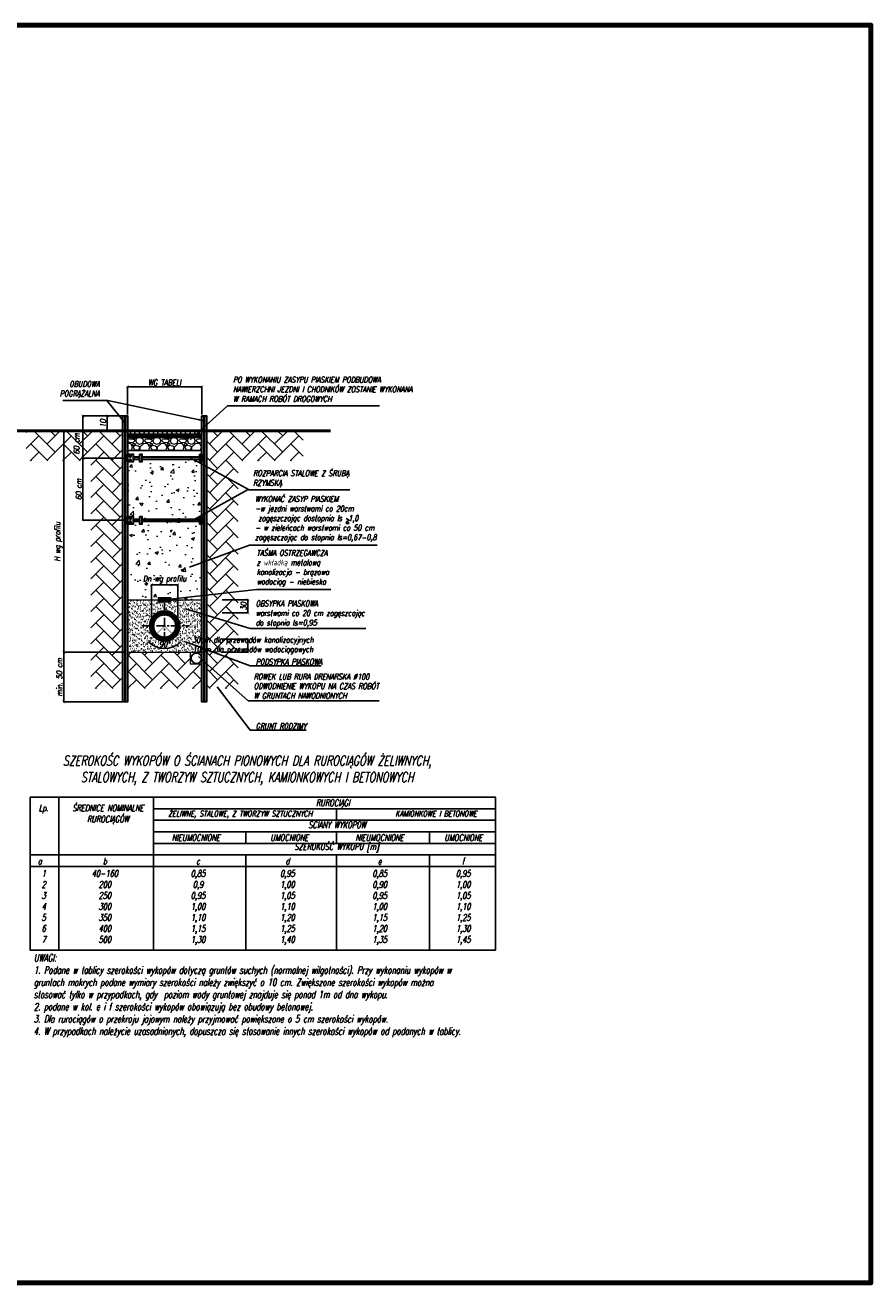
# Model space of a CAD drawing. Header units: millimetres. Extents: x -2676 to 53, y 1826 to 3724.
# Tile 12 of 20: x -536 to 53, y 1826 to 2701. Entities that reach past the tile are written whole.
import ezdxf
from ezdxf.lldxf.tags import DXFTag

# ---------------------------------------------------------------- set-up
doc = ezdxf.new("R2010")
doc.units = ezdxf.units.MM
doc.header["$MEASUREMENT"] = 0
doc.linetypes.add('CENTER', pattern=[50.8, 31.75, -6.35, 6.35, -6.35])
for name, color, linetype, lineweight in [('013', 41, 'Continuous', 15), ('04', 22, 'Continuous', 30), ('_TB-wymiar', 7, 'Continuous', 13), ('_TB_PODSYPKA', 120, 'Continuous', 18), ('_TB_Szalunek', 19, 'Continuous', 30), ('_TN_KAN_SANIT_przyłącza', 37, 'Continuous', 70), ('KRESKOW', 7, 'Continuous', 13)]:
    doc.layers.add(name, color=color, linetype=linetype, lineweight=lineweight)
for name, color, linetype in [('_AB - RZUT_OSIE', 1, 'CENTER'), ('IS_Teren_proj', 222, 'SOLID'), ('TB_RAMKA', 7, 'Continuous')]:
    doc.layers.add(name, color=color, linetype=linetype)
doc.styles.add('ROMAND', font='romand.shx', dxfattribs={"width": 0.75, "oblique": 10})
doc.styles.add('ROMANS', font='romans.shx', dxfattribs={"width": 0.7})
doc.styles.get("Standard").update_dxf_attribs({"font": 'arial.ttf', "width": 0.8})
tags = doc.linetypes.add('SOLID', pattern=[10, 10, 0]).pattern_tags.tags
tags[6:7] = [DXFTag(74, 4), DXFTag(75, 0), DXFTag(340, '0'), DXFTag(46, 0.0), DXFTag(50, 0.0), DXFTag(44, 0.0), DXFTag(45, 0.0)]
tags[4:5] = [DXFTag(74, 4), DXFTag(75, 0), DXFTag(340, '0'), DXFTag(46, 0.0), DXFTag(50, 0.0), DXFTag(44, 0.0), DXFTag(45, 0.0)]
doc.dimstyles.new('Długości', dxfattribs={"dimtxt": 1.5, "dimasz": 0.6, "dimexe": 0.3, "dimexo": 1, "dimgap": 0.05, "dimtad": 1, "dimrnd": 0.05, "dimzin": 1, "dimtxsty": 'ROMAND', "dimblk": 'OBLIQUE', "dimcen": 2.5, "dimadec": 0, "dimazin": 0, "dimtfac": 1, "dimtmove": 0, "dimatfit": 3, "dimfxl": 1, "dimarcsym": 0})
doc.dimstyles.new('WYSOKOSC', dxfattribs={"dimtxt": 3, "dimasz": 2.5, "dimexe": 1.25, "dimexo": 0.625, "dimtad": 1, "dimlfac": 0.1, "dimrnd": 0.001, "dimzin": 1, "dimtxsty": 'Standard', "dimcen": 2.5, "dimadec": 0, "dimazin": 0, "dimtfac": 1, "dimtmove": 0, "dimatfit": 3, "dimfxl": 1, "dimarcsym": 0})

# ---------------------------------------------------------------- blocks, each defined once
blk = doc.blocks.new('_ArchTick')
at = {"color": 0, "linetype": 'ByBlock', "const_width": 0.15}
blk.add_lwpolyline([(-0.5, -0.5), (0.5, 0.5)], dxfattribs=at)
blk = doc.blocks.new('*D5')
at = {"layer": '_TB-wymiar', "color": 0, "lineweight": -2, "transparency": 16777216}
for p, q in [((-468.68, 2429.34), (-478.76, 2429.34)), ((-478.46, 2429.34), (-478.46, 2419.03)), ((-468.68, 2419.03), (-478.76, 2419.03))]:
    blk.add_line(p, q, dxfattribs=at)
at = {"layer": 'Defpoints', "color": 0, "transparency": 16777216}
for p in [(-467.68, 2429.34), (-478.46, 2419.03), (-467.68, 2419.03)]:
    blk.add_point(p, dxfattribs=at)
at = {"layer": '_TB-wymiar', "color": 0, "lineweight": -2, "transparency": 16777216, "xscale": 2, "yscale": 2, "zscale": 2}
for p, rotation in [((-478.46, 2429.34), 90), ((-478.46, 2419.03), 270)]:
    blk.add_blockref('_ArchTick', p, dxfattribs=dict(at, rotation=rotation))
at = {"layer": '_TB-wymiar', "color": 0, "transparency": 16777216, "insert": (-481.46, 2424.18), "char_height": 4, "attachment_point": 5, "rotation": 90, "style": 'ROMAND'}
blk.add_mtext('10', dxfattribs=at)
blk = doc.blocks.new('*D6')
at = {"layer": '_TB_Szalunek', "color": 0, "lineweight": -2, "transparency": 16777216}
for p, q in [((-467.08, 2429.34), (-495.68, 2429.34)), ((-495.38, 2429.34), (-495.38, 2399.97)), ((-465.48, 2399.97), (-495.68, 2399.97))]:
    blk.add_line(p, q, dxfattribs=at)
at = {"layer": 'Defpoints', "color": 0, "transparency": 16777216}
for p in [(-466.08, 2429.34), (-495.38, 2399.97), (-464.48, 2399.97)]:
    blk.add_point(p, dxfattribs=at)
at = {"layer": '_TB_Szalunek', "color": 0, "lineweight": -2, "transparency": 16777216, "xscale": 2, "yscale": 2, "zscale": 2}
for p, rotation in [((-495.38, 2429.34), 90), ((-495.38, 2399.97), 270)]:
    blk.add_blockref('_ArchTick', p, dxfattribs=dict(at, rotation=rotation))
at = {"layer": '_TB_Szalunek', "color": 0, "lineweight": 15, "transparency": 16777216, "insert": (-499.84, 2410.02), "char_height": 4, "attachment_point": 5, "rotation": 90, "style": 'ROMAND'}
blk.add_mtext('60 cm', dxfattribs=at)
blk = doc.blocks.new('*D7')
at = {"layer": '_TB_Szalunek', "color": 0, "lineweight": -2, "transparency": 16777216}
for p, q in [((-465.48, 2399.97), (-495.68, 2399.97)), ((-495.38, 2399.97), (-495.38, 2356.71)), ((-465.48, 2356.71), (-495.68, 2356.71))]:
    blk.add_line(p, q, dxfattribs=at)
at = {"layer": 'Defpoints', "color": 0, "transparency": 16777216}
for p in [(-464.48, 2399.97), (-495.38, 2356.71), (-464.48, 2356.71)]:
    blk.add_point(p, dxfattribs=at)
at = {"layer": '_TB_Szalunek', "color": 0, "lineweight": -2, "transparency": 16777216, "xscale": 2, "yscale": 2, "zscale": 2}
for p, rotation in [((-495.38, 2399.97), 90), ((-495.38, 2356.71), 270)]:
    blk.add_blockref('_ArchTick', p, dxfattribs=dict(at, rotation=rotation))
at = {"layer": '_TB_Szalunek', "color": 0, "lineweight": 15, "transparency": 16777216, "insert": (-498.38, 2378.34), "char_height": 4, "attachment_point": 5, "rotation": 90, "style": 'ROMAND'}
blk.add_mtext('60 cm', dxfattribs=at)
blk = doc.blocks.new('*D8')
at = {"layer": '_TB_Szalunek', "color": 0, "lineweight": -2, "transparency": 16777216}
for p, q in [((-465.48, 2264.85), (-509.13, 2264.85)), ((-508.83, 2264.85), (-508.83, 2230.33)), ((-465.48, 2230.33), (-509.13, 2230.33))]:
    blk.add_line(p, q, dxfattribs=at)
at = {"layer": 'Defpoints', "color": 0, "transparency": 16777216}
for p in [(-464.48, 2264.85), (-508.83, 2230.33), (-464.48, 2230.33)]:
    blk.add_point(p, dxfattribs=at)
at = {"layer": '_TB_Szalunek', "color": 0, "lineweight": -2, "transparency": 16777216, "xscale": 2, "yscale": 2, "zscale": 2}
for p, rotation in [((-508.83, 2264.85), 90), ((-508.83, 2230.33), 270)]:
    blk.add_blockref('_ArchTick', p, dxfattribs=dict(at, rotation=rotation))
at = {"layer": '_TB_Szalunek', "color": 0, "lineweight": 15, "transparency": 16777216, "insert": (-511.83, 2247.59), "char_height": 4, "attachment_point": 5, "rotation": 90, "style": 'ROMAND'}
blk.add_mtext('min. 50 cm', dxfattribs=at)
blk = doc.blocks.new('*D9')
at = {"layer": '_TB_Szalunek', "color": 0, "lineweight": -2, "transparency": 16777216}
for p, q in [((-465.48, 2419.03), (-509.13, 2419.03)), ((-508.83, 2264.85), (-508.83, 2419.03)), ((-465.48, 2264.85), (-509.13, 2264.85))]:
    blk.add_line(p, q, dxfattribs=at)
at = {"layer": 'Defpoints', "color": 0, "transparency": 16777216}
for p in [(-508.83, 2419.03), (-464.48, 2419.03), (-464.48, 2264.85)]:
    blk.add_point(p, dxfattribs=at)
at = {"layer": '_TB_Szalunek', "color": 0, "lineweight": -2, "transparency": 16777216, "xscale": 2, "yscale": 2, "zscale": 2}
for p, rotation in [((-508.83, 2419.03), 90), ((-508.83, 2264.85), 270)]:
    blk.add_blockref('_ArchTick', p, dxfattribs=dict(at, rotation=rotation))
at = {"layer": '_TB_Szalunek', "color": 0, "lineweight": 15, "transparency": 16777216, "insert": (-512.5, 2341.94), "char_height": 4, "attachment_point": 5, "rotation": 90, "style": 'ROMAND'}
blk.add_mtext('H wg profilu', dxfattribs=at)
blk = doc.blocks.new('*D10')
at = {"layer": '_TB_Szalunek', "color": 0, "lineweight": -2, "transparency": 16777216}
for p, q in [((-464.48, 2430.34), (-464.48, 2449.92)), ((-464.48, 2449.62), (-412.66, 2449.62)), ((-412.66, 2430.34), (-412.66, 2449.92))]:
    blk.add_line(p, q, dxfattribs=at)
at = {"layer": 'Defpoints', "color": 0, "transparency": 16777216}
for p in [(-412.66, 2449.62), (-464.48, 2429.34), (-412.66, 2429.34)]:
    blk.add_point(p, dxfattribs=at)
at = {"layer": '_TB_Szalunek', "color": 0, "lineweight": -2, "transparency": 16777216, "xscale": 2, "yscale": 2, "zscale": 2, "rotation": 180}
blk.add_blockref('_ArchTick', (-464.48, 2449.62), dxfattribs=at)
at = {"layer": '_TB_Szalunek', "color": 0, "lineweight": -2, "transparency": 16777216, "xscale": 2, "yscale": 2, "zscale": 2}
blk.add_blockref('_ArchTick', (-412.66, 2449.62), dxfattribs=at)
at = {"layer": '_TB_Szalunek', "color": 0, "lineweight": 15, "transparency": 16777216, "insert": (-438.57, 2452.62), "char_height": 4, "attachment_point": 5, "style": 'ROMAND'}
blk.add_mtext('WG TABELI', dxfattribs=at)
blk = doc.blocks.new('*D11')
at = {"layer": '_TB_Szalunek', "color": 0, "lineweight": -2, "transparency": 16777216}
for p, q in [((-447.73, 2284.16), (-447.73, 2312.12)), ((-447.73, 2311.82), (-429.42, 2311.82)), ((-429.42, 2284.16), (-429.42, 2312.12))]:
    blk.add_line(p, q, dxfattribs=at)
at = {"layer": 'Defpoints', "color": 0, "transparency": 16777216}
for p in [(-429.42, 2311.82), (-447.73, 2283.16), (-429.42, 2283.16)]:
    blk.add_point(p, dxfattribs=at)
at = {"layer": '_TB_Szalunek', "color": 0, "lineweight": -2, "transparency": 16777216, "xscale": 2, "yscale": 2, "zscale": 2, "rotation": 180}
blk.add_blockref('_ArchTick', (-447.73, 2311.82), dxfattribs=at)
at = {"layer": '_TB_Szalunek', "color": 0, "lineweight": -2, "transparency": 16777216, "xscale": 2, "yscale": 2, "zscale": 2}
blk.add_blockref('_ArchTick', (-429.42, 2311.82), dxfattribs=at)
at = {"layer": '_TB_Szalunek', "color": 0, "lineweight": 25, "transparency": 16777216, "insert": (-438.57, 2315.48), "char_height": 4, "attachment_point": 5, "style": 'ROMAND'}
blk.add_mtext('Dn wg profilu', dxfattribs=at)
blk = doc.blocks.new('*D12')
at = {"layer": '_TB_Szalunek', "color": 0, "lineweight": -2, "transparency": 16777216}
blk.add_arc((-438.57, 2283.16), 15.75, 225, 315, dxfattribs=at)
at = {"layer": 'Defpoints', "color": 0, "transparency": 16777216}
for p in [(-438.57, 2283.16), (-438.57, 2283.16), (-452.24, 2269.5), (-442.65, 2267.94), (-425.08, 2269.67)]:
    blk.add_point(p, dxfattribs=at)
at = {"layer": '_TB_Szalunek', "color": 0, "lineweight": -2, "transparency": 16777216, "xscale": 2, "yscale": 2, "zscale": 2}
for p, rotation in [((-449.71, 2272.02), 134.9999999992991), ((-427.43, 2272.02), 45.00000000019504)]:
    blk.add_blockref('_ArchTick', p, dxfattribs=dict(at, rotation=rotation))
at = {"layer": '_TB_Szalunek', "color": 0, "lineweight": 25, "transparency": 16777216, "insert": (-438.57, 2270.41), "char_height": 4, "attachment_point": 5, "style": 'ROMAND'}
blk.add_mtext('90%%d', dxfattribs=at)
blk = doc.blocks.new('*D13')
at = {"layer": '_TB_Szalunek', "color": 0, "lineweight": -2, "transparency": 16777216}
for p, q in [((-398.57, 2301.47), (-380.24, 2301.47)), ((-380.54, 2301.47), (-380.54, 2292.32)), ((-398.57, 2292.32), (-380.24, 2292.32))]:
    blk.add_line(p, q, dxfattribs=at)
at = {"layer": 'Defpoints', "color": 0, "transparency": 16777216}
for p in [(-438.57, 2301.47), (-438.57, 2292.32), (-380.54, 2292.32)]:
    blk.add_point(p, dxfattribs=at)
at = {"layer": '_TB_Szalunek', "color": 0, "lineweight": -2, "transparency": 16777216, "xscale": 2, "yscale": 2, "zscale": 2}
for p, rotation in [((-380.54, 2301.47), 90), ((-380.54, 2292.32), 270)]:
    blk.add_blockref('_ArchTick', p, dxfattribs=dict(at, rotation=rotation))
at = {"layer": '_TB_Szalunek', "color": 0, "lineweight": 25, "transparency": 16777216, "insert": (-383.54, 2296.89), "char_height": 4, "attachment_point": 5, "rotation": 90, "style": 'ROMAND'}
blk.add_mtext('30', dxfattribs=at)

msp = doc.modelspace()

# ---------------------------------------------------------------- hatches: boundary and pattern name
at = {"layer": '_TB_PODSYPKA'}
h = msp.add_hatch(dxfattribs=at)
h.set_pattern_fill('AR-SAND', color=2, scale=1.5, style=0)
h.paths.add_polyline_path([(-412.6632, 2301.4704), (-464.4794, 2301.4704), (-464.4794, 2264.8506), (-412.6632, 2264.8506)])
h.paths.add_polyline_path([(-429.4163, 2283.1605, -1), (-447.7263, 2283.1605, -1)], flags=16)
h.paths.add_polyline_path([(-442.945, 2273.4066), (-434.1976, 2273.4066), (-434.1976, 2267.4066), (-442.945, 2267.4066)], flags=24)
at = {"layer": 'KRESKOW', "lineweight": 13}
h = msp.add_hatch(dxfattribs=at)
h.set_pattern_fill('AR-HBONE', color=256, scale=2, style=0)
h.paths.add_polyline_path([(-342.1677, 2419.0321), (-409.4601, 2419.0321), (-409.4601, 2239.6321), (-387.2747, 2239.6321), (-387.2747, 2398.0133), (-342.1677, 2398.0133)])
h.paths.add_polyline_path([(-467.6825, 2419.0321), (-534.9749, 2419.0321), (-534.9749, 2398.0133), (-489.8679, 2398.0133), (-489.8679, 2239.6321), (-467.6825, 2239.6321)])
h.paths.add_polyline_path([(-501.3771, 2401.3762), (-501.3771, 2420.3176), (-495.3771, 2420.3176), (-495.3771, 2401.3762)], flags=9)
h.paths.add_polyline_path([(-420.8239, 2256.7203), (-420.8239, 2264.8506), (-464.4794, 2264.8506), (-464.4794, 2239.6321), (-412.6632, 2239.6321), (-412.6632, 2256.7203)])
at = {"layer": 'KRESKOW'}
h = msp.add_hatch(dxfattribs=at)
h.set_pattern_fill('GRAVEL', color=2, scale=12, style=0)
h.set_pattern_definition([(228.0128, (8.64, 12), (-95.9999788, -108.0000161), [1.61443, -159.829056]), (184.9697, (7.56, 10.8), (144.00001262, 11.99989568), [2.770416, -274.2711]), (132.5104, (4.8, 10.56), (119.99988862, -132.00010409), [1.953456, -193.392384]), (267.2737, (0.12, 7.56), (11.99995221, 240.00000354), [2.522856, -249.762696]), (292.8337, (0, 5.04), (-60.00011887, 143.99995694), [2.47386, -244.912476]), (357.2737, (0.96, 2.76), (-240.00000354, 11.99995221), [2.522856, -249.762696]), (37.6942, (3.48, 2.64), (-156.00008815, -119.99988486), [3.33635, -330.29819]), (72.2553, (6.12, 4.68), (84.00012915, 263.999954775), [3.149856, -311.83585]), (121.4296, (7.08, 7.68), (-96.00009881, 155.99994044), [2.5314, -250.608876]), (175.2364, (5.76, 9.84), (132.00001136, -11.9998984), [2.889984, -141.609156]), (222.3974, (2.88, 10.08), (-144.00008821, -131.999904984), [3.737376, -370.0005]), (138.8141, (12, 7.44), (-84.00003536, 71.99996776), [1.27561, -126.28613]), (171.4692, (11.04, 8.28), (155.99997942, -24.00009492), [2.426844, -240.25813]), (225, (8.64, 8.64), (-2e-15, -12.000004), [1.69705, -15.273504]), (203.1986, (7.8, 10.08), (59.9999968, 24.0000159), [0.913896, -90.47538]), (291.8014, (6.96, 9.72), (-11.999999, 36.0000033), [1.292436, -63.329544]), (30.9638, (7.44, 8.52), (35.9999763, 24.0000298), [2.09915, -67.872276]), (161.5651, (9.24, 9.6), (24.000005, -11.999981), [1.51789, -36.429444]), (16.3895, (0, 9.72), (120.00002638, 35.99991252), [2.1264, -210.51414]), (70.3462, (2.04, 10.32), (-47.99994297, -132.00002563), [1.78393, -176.608896]), (293.1986, (9.24, 12), (-24.0000159, 59.9999968), [1.82778, -89.561496]), (343.6105, (9.96, 10.32), (-120.00002638, 35.99991252), [2.1264, -210.51414]), (339.444, (0, 2.28), (-60.0000221, 23.99995196), [2.05056, -100.47749]), (294.7751, (1.92, 1.56), (-59.99990627, 132.00004106), [1.718136, -170.095716]), (66.8014, (9.36, 0), (24.0000159, 59.9999968), [1.82778, -89.561496]), (17.354, (10.08, 1.68), (-156.00002423, -47.99993403), [2.01157, -199.14509]), (69.444, (3.48, 0), (-23.99995196, -60.0000221), [1.02528, -101.50277]), (101.3099, (8.64, 0), (-11.9999716, 48.000009), [0.61188, -60.57635]), (165.9638, (8.52, 0.6), (36.0000066, -11.9999767), [2.47386, -47.0034]), (186.009, (6.12, 1.2), (119.99999701, 11.99999181), [2.2926, -226.967076]), (303.6901, (7.44, 7.44), (-12.000016, 23.9999947), [1.730664, -41.53595]), (353.1572, (8.4, 6), (203.99999239, -24.000095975), [3.02153, -299.130756]), (60.9454, (11.4, 5.64), (-48.0000003, -84.0000046), [1.23547, -122.31209]), (90, (12, 6.72), (-12, 12), [0.72, -11.28]), (120.2564, (5.88, 1.56), (47.99993864, -84.00002947), [1.66709, -165.04224]), (48.0128, (5.04, 3), (95.9999788, 108.0000161), [3.228864, -158.214624]), (0, (7.2, 5.4), (12, 12), [3.12, -8.88]), (325.3048, (10.32, 5.4), (-119.9999311, 84.00010332), [1.89737, -187.83929]), (254.0546, (11.88, 4.32), (-11.9999987, -48.0000015), [1.747224, -85.614096]), (207.646, (11.4, 2.64), (-227.99994969, -120.00009256), [2.84478, -281.63369]), (175.4261, (8.88, 1.32), (-156.0000067, 11.99993761), [3.00959, -297.94889])])
h.paths.add_polyline_path([(-412.6632, 2414.2278), (-464.4794, 2414.2278), (-464.4794, 2405.2803), (-412.6632, 2405.2803)])
h = msp.add_hatch(dxfattribs=at)
h.set_pattern_fill('AR-CONC', color=32, scale=3, style=0)
h.set_pattern_definition([(50, (0, 0), (21.5178, -1.88256), [2.25, -24.75]), (355, (0, 0), (-4.16254, 22.56576), [1.8, -19.8]), (100.4514, (1.793, -0.157), (17.35528, 20.68319), [1.9122, -21.03426]), (46.1842, (0, 6), (32.01723, -4.96557), [3.375, -37.125]), (96.6356, (2.668, 5.586), (28.0399, 29.22354), [2.8683, -31.5514]), (351.1842, (0, 6), (28.03986, 29.22356), [2.7, -29.7]), (21, (3, 4.5), (17.90721, -12.07857), [2.25, -24.75]), (326, (3, 4.5), (7.29946, 21.7545), [1.8, -19.8]), (71.4514, (4.492, 3.493), (25.20668, 9.67591), [1.9122, -21.03426]), (37.5, (0, 0), (0.364796, 9.986816), [0, -19.56, 0, -20.1, 0, -19.875]), (7.5, (0, 0), (7.892086, 11.83235), [0, -11.46, 0, -19.11, 0, -7.575]), (327.5, (-6.69, 0), (16.014673, -0.676646), [0, -7.5, 0, -23.4, 0, -31.05]), (317.5, (-9.69, 0), (17.495585, 3.00315), [0, -9.75, 0, -15.54, 0, -22.05])])
h.paths.add_polyline_path([(-412.6632, 2397.2866), (-414.1326, 2397.2866), (-414.1326, 2399.0551), (-454.3243, 2399.0551), (-454.3243, 2397.2866), (-455.7937, 2397.2866), (-455.7937, 2399.0551), (-460.3923, 2399.0551), (-460.3923, 2397.2866), (-461.8617, 2397.2866), (-461.8617, 2399.0551), (-463.01, 2399.0551), (-463.01, 2397.2866), (-464.4794, 2397.2866), (-464.4794, 2359.3929), (-463.01, 2359.3929), (-463.01, 2357.613), (-461.8617, 2357.613), (-461.8617, 2359.3929), (-460.3923, 2359.3929), (-460.3923, 2357.613), (-455.7937, 2357.613), (-455.7937, 2359.3929), (-454.3243, 2359.3929), (-454.3243, 2357.613), (-414.1326, 2357.613), (-414.1326, 2359.3929), (-412.6632, 2359.3929)])
h.paths.add_polyline_path([(-412.6632, 2354.0197), (-414.1326, 2354.0197), (-414.1326, 2355.7882), (-454.3243, 2355.7882), (-454.3243, 2354.0197), (-455.7937, 2354.0197), (-455.7937, 2355.7882), (-460.3923, 2355.7882), (-460.3923, 2354.0197), (-461.8617, 2354.0197), (-461.8617, 2355.7882), (-463.01, 2355.7882), (-463.01, 2354.0197), (-464.4794, 2354.0197), (-464.4794, 2301.4704), (-412.6632, 2301.4704)])
h.paths.add_polyline_path([(-455.8064, 2313.1375), (-421.3362, 2313.1375), (-421.3362, 2305.8042), (-455.8064, 2305.8042)], flags=24)
at = {"layer": 'TB_RAMKA'}
h = msp.add_hatch(dxfattribs=at)
h.set_pattern_fill('AR-B88', color=1, scale=0.4, style=0)
h.paths.add_polyline_path([(-464.4794, 2416.598), (-412.6632, 2416.598), (-412.6632, 2419.0321), (-464.4794, 2419.0321)])
h = msp.add_hatch(dxfattribs=at)
h.set_pattern_fill('AR-B88', color=1, scale=0.5, style=0)
h.paths.add_polyline_path([(-412.6632, 2416.598), (-464.4794, 2416.598), (-464.4794, 2415.1774), (-412.6632, 2415.1774)])
h = msp.add_hatch(dxfattribs=at)
h.set_pattern_fill('AR-B88', color=1, scale=0.2, style=0)
h.paths.add_polyline_path([(-412.6632, 2415.1774), (-464.4794, 2415.1774), (-464.4794, 2414.2278), (-412.6632, 2414.2278)])

# ---------------------------------------------------------------- linework, layer by layer
at = {"lineweight": 25}
msp.add_circle((-416.4328, 2260.7121), 3.5869, dxfattribs=at)
at = {"layer": '013'}
for points in [[(-464.4794, 2301.4704), (-412.6632, 2301.4704)], [(-464.4794, 2264.8506), (-412.6632, 2264.8506)], [(-420.8239, 2264.8506), (-420.8239, 2256.7203), (-412.6632, 2256.7203)]]:
    msp.add_lwpolyline(points, dxfattribs=at)
at = {"layer": '04', "lineweight": 100}
msp.add_circle((-438.5713, 2283.1605), 9.155, dxfattribs=at)
at = {"layer": '_AB - RZUT_OSIE', "ltscale": 0.2}
for p, q in [((-438.5713, 2299.086), (-438.5713, 2269.7457)), ((-454.4635, 2283.1605), (-421.3133, 2283.1605))]:
    msp.add_line(p, q, dxfattribs=at)
at = {"layer": '_TB_Szalunek', "color": 4, "lineweight": 25}
for p, q in [((-398.5713, 2274.0056), (-380.2417, 2274.0056)), ((-380.5417, 2274.0056), (-380.5417, 2264.8506)), ((-398.5713, 2264.8506), (-380.2417, 2264.8506))]:
    msp.add_line(p, q, dxfattribs=at)
at = {"layer": '_TB_Szalunek'}
for points in [[(-467.6825, 2429.3364), (-466.081, 2429.3364), (-466.081, 2230.3284), (-467.6825, 2230.3284)], [(-466.081, 2429.3364), (-464.4794, 2429.3364), (-464.4794, 2230.3284), (-466.081, 2230.3284)], [(-412.6632, 2429.3364), (-411.0616, 2429.3364), (-411.0616, 2230.3284), (-412.6632, 2230.3284)], [(-411.0616, 2429.3364), (-409.4601, 2429.3364), (-409.4601, 2230.3284), (-411.0616, 2230.3284)], [(-455.7937, 2402.6598), (-454.3243, 2402.6598), (-454.3243, 2397.2866), (-455.7937, 2397.2866)], [(-414.1326, 2402.6598), (-412.6632, 2402.6598), (-412.6632, 2397.2866), (-414.1326, 2397.2866)], [(-455.7937, 2359.3929), (-454.3243, 2359.3929), (-454.3243, 2354.0197), (-455.7937, 2354.0197)], [(-414.1326, 2359.3929), (-412.6632, 2359.3929), (-412.6632, 2354.0197), (-414.1326, 2354.0197)]]:
    msp.add_lwpolyline(points, close=True, dxfattribs=at)
for points in [[(-463.01, 2399.0551), (-463.01, 2397.2866), (-464.4794, 2397.2866), (-464.4794, 2402.6598), (-463.01, 2402.6598), (-463.01, 2400.8799)], [(-463.01, 2400.8799), (-461.8617, 2400.8799)], [(-461.8617, 2399.0551), (-463.01, 2399.0551)], [(-461.8617, 2400.8799), (-461.8617, 2402.6598), (-460.3923, 2402.6598), (-460.3923, 2397.2866), (-461.8617, 2397.2866), (-461.8617, 2399.0551)], [(-460.3923, 2400.8799), (-455.7937, 2400.8799)], [(-455.7937, 2399.0551), (-460.3923, 2399.0551)], [(-454.3243, 2400.8799), (-414.1326, 2400.8799), (-414.1326, 2399.0551), (-454.3243, 2399.0551)], [(-463.01, 2355.7882), (-463.01, 2354.0197), (-464.4794, 2354.0197), (-464.4794, 2359.3929), (-463.01, 2359.3929), (-463.01, 2357.613)], [(-463.01, 2357.613), (-461.8617, 2357.613)], [(-461.8617, 2355.7882), (-463.01, 2355.7882)], [(-461.8617, 2357.613), (-461.8617, 2359.3929), (-460.3923, 2359.3929), (-460.3923, 2354.0197), (-461.8617, 2354.0197), (-461.8617, 2355.7882)], [(-460.3923, 2357.613), (-455.7937, 2357.613)], [(-455.7937, 2355.7882), (-460.3923, 2355.7882)], [(-454.3243, 2357.613), (-414.1326, 2357.613), (-414.1326, 2355.7882), (-454.3243, 2355.7882)]]:
    msp.add_lwpolyline(points, dxfattribs=at)
at = {"layer": '_TB_Szalunek', "color": 4, "lineweight": 25}
for points in [[(-312.3865, 2355.0399), (-310.0332, 2355.0399)], [(-312.3865, 2354.3909), (-310.0332, 2354.3909)], [(-312.2142, 2358.0378), (-310.0332, 2356.7804), (-312.2142, 2355.5229)]]:
    msp.add_lwpolyline(points, dxfattribs=at)
at = {"layer": '_TB_Szalunek', "const_width": 0.3}
msp.add_lwpolyline([(-425.0788, 2269.668), (-438.5713, 2283.1605), (-452.2351, 2269.4967)], dxfattribs=at)
at = {"layer": '_TN_KAN_SANIT_przyłącza', "lineweight": 200}
msp.add_line((-443.2599, 2301.4704), (-433.8827, 2301.4704), dxfattribs=at)
at = {"layer": 'Defpoints', "color": 3, "lineweight": 80}
msp.add_lwpolyline([(-736.434, 2701.2869), (53.1019, 2701.2869), (53.1019, 1826.056), (-736.434, 1826.056)], close=True, dxfattribs=at)
at = {"layer": 'IS_Teren_proj', "color": 7, "lineweight": 50, "ltscale": 0.1}
msp.add_line((-323.1831, 2419.0321), (-546.3379, 2419.0321), dxfattribs=at)
at = {"layer": 'TB_RAMKA', "color": 1}
for p, q in [((-318.8541, 2147.9859), (-318.8541, 2156.0248)), ((-382.0824, 2131.9082), (-382.0824, 2139.9471)), ((-318.8541, 2131.9082), (-318.8541, 2139.9471)), ((-254.1647, 2131.9082), (-254.1647, 2139.9471)), ((-318.8541, 2057.5278), (-318.8541, 2123.8693))]:
    msp.add_line(p, q, dxfattribs=at)
for points in [[(-464.4794, 2416.598), (-412.6632, 2416.598)], [(-464.4794, 2415.1774), (-412.6632, 2415.1774)], [(-464.4794, 2414.2278), (-412.6632, 2414.2278)], [(-464.4794, 2405.2803), (-412.6632, 2405.2803)], [(-532.0632, 2079.3463), (-532.0632, 2164.0637), (-208.2259, 2164.0637), (-208.2259, 2057.5278), (-532.0632, 2057.5278), (-532.0632, 2164.0637)], [(-446.3452, 2164.0637), (-446.3452, 2115.8305), (-532.0632, 2115.8305), (-532.0632, 2164.0637)], [(-446.4264, 2156.0248), (-208.2259, 2156.0248), (-208.2259, 2164.0637), (-532.0632, 2164.0637), (-532.0632, 2156.0248)], [(-512.0858, 2164.0637), (-512.0858, 2079.3463)], [(-512.0858, 2057.5278), (-512.0858, 2164.0637)], [(-446.3452, 2164.0637), (-446.3452, 2164.0637), (-446.3452, 2057.5278)], [(-532.0632, 2156.0248), (-532.0632, 2147.9859)], [(-446.4264, 2147.9859), (-208.2259, 2147.9859), (-208.2259, 2156.0248), (-446.3452, 2156.0248)], [(-532.0632, 2147.9859), (-532.0632, 2139.9471)], [(-446.4264, 2139.9471), (-208.2259, 2139.9471), (-208.2259, 2147.9859), (-446.3452, 2147.9859)], [(-532.0632, 2139.9471), (-532.0632, 2131.9082)], [(-446.4264, 2131.9082), (-208.2259, 2131.9082), (-208.2259, 2139.9471), (-446.3452, 2139.9471)], [(-532.0632, 2131.9082), (-532.0632, 2123.8693), (-208.2259, 2123.8693), (-208.2259, 2131.9082), (-446.4264, 2131.9082)], [(-446.3452, 2057.5278), (-446.3452, 2123.8693), (-382.0824, 2123.8693), (-382.0824, 2057.5278)], [(-382.0824, 2057.5278), (-382.0824, 2123.8693), (-318.8541, 2123.8693), (-318.8541, 2079.3463)], [(-318.8541, 2079.3463), (-318.8541, 2123.8693), (-254.1647, 2123.8693), (-254.1647, 2057.5278)]]:
    msp.add_lwpolyline(points, dxfattribs=at)
for points in [[(-532.0632, 2164.0637), (-208.2259, 2164.0637), (-208.2259, 2115.8305), (-532.0632, 2115.8305)], [(-532.0632, 2115.8305), (-208.2259, 2115.8305), (-208.2259, 2123.8693), (-532.0632, 2123.8693)]]:
    msp.add_lwpolyline(points, close=True, dxfattribs=at)

# ---------------------------------------------------------------- block references
at = {"layer": '_TB_Szalunek', "color": 4, "lineweight": 25, "xscale": 2, "yscale": 2, "zscale": 2}
for p, rotation in [((-380.5417, 2274.0056), 90), ((-380.5417, 2264.8506), 270)]:
    msp.add_blockref('_ArchTick', p, dxfattribs=dict(at, rotation=rotation))

# ---------------------------------------------------------------- texts
at = {"layer": '_TB_Szalunek', "color": 4, "lineweight": 15, "style": 'ROMANS'}
for s, insert, char_height, attachment_point in [('{\\Fromand|c238;\\Q13;OBUDOWA \\PPOGRĄŻALNA}', (-483.8937, 2453.5942), 4, 3), ('{\\Fromand|c238;\\Q13;ROZPARCIA STALOWE Z ŚRUBĄ\\PRZYMSKĄ}', (-376.9216, 2391.4485), 4, 1), ('{\\Fromand|c238;\\Q13;WYKONAĆ ZASYP PIASKIEM\\P-w jezdni warstwami co 20cm\\P zagęszczając dostopnia ls  1,0\\P- w zieleńcach warstwami co 50 cm\\Pzagęszczając do stopnia ls=0,67-0,8}', (-375.6188, 2373.5409), 4, 1), ('\\Fromand|c238;\\Q13;TAŚMA OSTRZEGAWCZA \\Pz wkładką metalową\\Pkanalizacja - brązowa \\Pwodociąg - niebieska ', (-374.457, 2336.0257), 4, 1), ('\\Fromand|c238;\\Q13;OBSYPKA PIASKOWA\\Pwarstwami co 20 cm zagęszcając\\Pdo stopnia ls=0,95', (-375.1661, 2300.7969), 4, 1), ('{\\Fromand|c238;\\Q13;PODSYPKA PIASKOWA}', (-375.1661, 2260.2057), 4, 1), ('{\\Fromand|c238;\\Q13;ROWEK LUB RURA DRENARSKA %%C100\\PODWODNIENIE WYKOPU NA CZAS ROBÓT\\PW GRUNTACH NAWODNIONYCH}', (-376.4649, 2249.9616), 4, 1), ('{\\Fromand|c238;\\Q13;GRUNT RODZIMY}', (-375.1661, 2215.4606), 4, 1), ('{\\Fromand|c238;\\Q13;SZEROKOŚC WYKOPÓW O ŚCIANACH PIONOWYCH DLA RUROCIĄGÓW ŻELIWNYCH,\\PSTALOWYCH, Z TWORZYW SZTUCZNYCH, KAMIONKOWYCH I BETONOWYCH}', (-381.1043, 2192.9049), 6.9, 2), ('{\\Fromand|c238;\\Q13;RUROCIĄGI}', (-321.4337, 2162.4179), 4.6, 2), ('{\\Fromand|c238;\\Q13;Lp.}', (-522.8866, 2158.7965), 4.6, 2), ('{\\Fromand|c238;\\Q13;ŚREDNICE NOMINALNE \\PRUROCIĄGÓW}', (-478.0263, 2158.7965), 4.6, 2), ('{\\Fromand|c238;\\Q13;ŻELIWNE, STALOWE, Z TWORZYW SZTUCZNYCH}', (-436.0843, 2154.5789), 4, 1), ('{\\Fromand|c238;\\Q13;KAMIONKOWE I BETONOWE}', (-277.9409, 2154.5789), 4, 1), ('{\\Fromand|c238;\\Q13;ŚCIANY WYKOPÓW}', (-318.528, 2147.0077), 4.6, 2), ('{\\Fromand|c238;\\Q13;NIEUMOCNIONE}', (-416.8372, 2138.155), 4.6, 2), ('{\\Fromand|c238;\\Q13;UMOCNIONE}', (-351.772, 2138.155), 4.6, 2), ('{\\Fromand|c238;\\Q13;NIEUMOCNIONE}', (-288.9179, 2138.155), 4.6, 2), ('{\\Fromand|c238;\\Q13;UMOCNIONE}', (-230.5716, 2138.155), 4.6, 2), ('{\\Fromand|c238;\\Q13;SZEROKOŚĆ WYKOPU [m]}', (-318.8541, 2131.9082), 4.6, 2), ('{\\Fromand|c238;\\Q13;a}', (-525.4697, 2121.7235), 4.6, 2), ('{\\Fromand|c238;\\Q13;b}', (-480.1764, 2121.7235), 4.6, 2), ('{\\Fromand|c238;\\Q13;c}', (-415.2961, 2121.7235), 4.6, 2), ('{\\Fromand|c238;\\Q13;d}', (-353.0641, 2121.7235), 4.6, 2), ('{\\Fromand|c238;\\Q13;e}', (-288.8338, 2121.7235), 4.6, 2), ('{\\Fromand|c238;\\Q13;f}', (-230.7019, 2121.7235), 4.6, 2), ('{\\Fromand|c238;\\Q13;1\\P2\\P3\\P4\\P5\\P6\\P7}', (-522.7295, 2113.2643), 4.6, 2), ('{\\Fromand|c238;\\Q13;40-160\\P200\\P250\\P300\\P350\\P400\\P500}', (-480.1764, 2113.2643), 4.6, 2), ('{\\Fromand|c238;\\Q13;0,85\\P0,9\\P0,95\\P1,00\\P1,10\\P1,15\\P1,30}', (-415.2961, 2113.2643), 4.6, 2), ('{\\Fromand|c238;\\Q13;0,95\\P1,00\\P1,05\\P1,10\\P1,20\\P1,25\\P1,40}', (-353.0641, 2113.2643), 4.6, 2), ('{\\Fromand|c238;\\Q13;0,85\\P0,90\\P0,95\\P1,00\\P1,15\\P1,20\\P1,35}', (-288.8338, 2113.2643), 4.6, 2), ('{\\Fromand|c238;\\Q13;0,95\\P1,00\\P1,05\\P1,10\\P1,25\\P1,30\\P1,45}', (-230.7019, 2113.2643), 4.6, 2)]:
    msp.add_mtext(s, dxfattribs=dict(at, insert=insert, char_height=char_height, attachment_point=attachment_point))
at = {"layer": '_TB_Szalunek', "color": 4, "lineweight": 15, "attachment_point": 1, "style": 'ROMANS'}
for s, insert, char_height, width in [('\\Fromand|c238;\\Q13;PO WYKONANIU ZASYPU PIASKIEM PODBUDOWA NAWIERZCHNI JEZDNI I CHODNIKÓW ZOSTANIE WYKONANA W RAMACH ROBÓT DROGOWYCH', (-390.9596, 2456.5181), 4, 119.649671), ('{\\Fromand|c238;\\Q13;UWAGI:\\P\\Fromans|c238;1. Podane w tablicy szerokości wykopów dotyczą gruntów suchych (normalnej wilgotności). Przy wykonaniu wykopów w gruntach mokrych podane wymiary szerokości należy zwiększyć o 10 cm. Zwiększone szerokości wykopów można stosować tylko w przypadkach, gdy  poziom wody gruntowej znajduje się ponad 1m od dna wykopu.\\P2. podane w kol. e i f szerokości wykopów obowiązują bez obudowy betonowej.\\P3. Dla rurociągów o przekroju jajowym należy przyjmować powiększone o 5 cm szerokości wykopów.\\P4. W przypadkach należycie uzasadnionych, dopuszcza się stosowanie innych szerokości wykopów od podanych w tablicy.}', (-529.6829, 2054.7982), 5.1, 318.506769)]:
    msp.add_mtext(s, dxfattribs=dict(at, insert=insert, char_height=char_height, width=width))
at = {"layer": '_TB_Szalunek', "color": 4, "lineweight": 25, "insert": (-377.1262, 2269.5891), "char_height": 4, "attachment_point": 5, "style": 'ROMAND'}
msp.add_mtext('30cm dla przewodów kanalizacyjnych\\P10cm dla przewodów wodociągowych', dxfattribs=at)

# ---------------------------------------------------------------- dimensions: what is measured, and where the dimension line sits
at = {"layer": '_TB-wymiar'}
dim = msp.add_linear_dim(base=(-478.459, 2419.0321), p1=(-467.6825, 2429.3364), p2=(-467.6825, 2419.0321), angle=90, text='10', dimstyle='Długości', override={"dimtxt": 4, "dimasz": 2, "dimgap": 1, "dimblk1": 'ArchTick', "dimblk2": 'ArchTick', "dimsah": 1}, dxfattribs=at)
dim.commit()
dim.dimension.update_dxf_attribs({"geometry": '*D5', "text_midpoint": (-481.459, 2424.1842)})
at = {"layer": '_TB_Szalunek', "color": 4, "lineweight": 15}
dim = msp.add_linear_dim(base=(-412.6632, 2449.6203), p1=(-464.4794, 2429.3364), p2=(-412.6632, 2429.3364), text='WG TABELI', dimstyle='Długości', override={"dimtxt": 4, "dimasz": 2, "dimgap": 1, "dimblk1": 'ArchTick', "dimblk2": 'ArchTick', "dimsah": 1}, dxfattribs=at)
dim.commit()
dim.dimension.update_dxf_attribs({"geometry": '*D10', "text_midpoint": (-438.5713, 2452.6203)})
dim = msp.add_linear_dim(base=(-495.3771, 2399.9732), p1=(-466.081, 2429.3364), p2=(-464.4794, 2399.9732), angle=90, text='60 cm', dimstyle='Długości', override={"dimtxt": 4, "dimasz": 2, "dimgap": 1, "dimblk1": 'ArchTick', "dimblk2": 'ArchTick', "dimsah": 1, "dimtmove": 2}, dxfattribs=at)
dim.commit()
dim.dimension.update_dxf_attribs({"geometry": '*D6', "text_midpoint": (-499.8406, 2410.0186), "dimtype": 160})
for p1, p2, distance, text, picture, middle in [((-464.4794, 2264.8506), (-464.4794, 2419.0321), 44.3491, 'H wg profilu', '*D9', (-512.4952, 2341.9414)), ((-464.4794, 2399.9732), (-464.4794, 2356.7063), -30.8977, '60 cm', '*D7', (-498.3771, 2378.3397))]:
    dim = msp.add_aligned_dim(p1=p1, p2=p2, distance=distance, text=text, dimstyle='Długości', override={"dimtxt": 4, "dimasz": 2, "dimgap": 1, "dimblk1": 'ArchTick', "dimblk2": 'ArchTick', "dimsah": 1}, dxfattribs=at)
    dim.commit()
    dim.dimension.update_dxf_attribs({"geometry": picture, "text_midpoint": middle})
at = {"layer": '_TB_Szalunek', "color": 4, "lineweight": 25}
dim = msp.add_linear_dim(base=(-429.4163, 2311.8153), p1=(-447.7263, 2283.1605), p2=(-429.4163, 2283.1605), angle=0, text='Dn wg profilu', dimstyle='Długości', override={"dimtxt": 4, "dimasz": 2, "dimgap": 1, "dimblk1": 'ArchTick', "dimblk2": 'ArchTick', "dimsah": 1}, dxfattribs=at)
dim.commit()
dim.dimension.update_dxf_attribs({"geometry": '*D11', "text_midpoint": (-438.5713, 2311.8153), "dimtype": 161})
dim = msp.add_linear_dim(base=(-380.5417, 2292.3155), p1=(-438.5713, 2301.4704), p2=(-438.5713, 2292.3155), angle=90, text='30', dimstyle='Długości', override={"dimtxt": 4, "dimasz": 2, "dimexo": 40, "dimgap": 1, "dimblk1": 'ArchTick', "dimblk2": 'ArchTick', "dimsah": 1}, dxfattribs=at)
dim.commit()
dim.dimension.update_dxf_attribs({"geometry": '*D13', "text_midpoint": (-383.5417, 2296.8929)})
dim = msp.add_angular_dim_2l(base=(-442.6487, 2267.9434), line1=((-425.0788, 2269.668), (-438.5713, 2283.1605)), line2=((-438.5713, 2283.1605), (-452.2351, 2269.4967)), dimstyle='Długości', override={"dimtxt": 4, "dimasz": 2, "dimexo": 40, "dimgap": 1, "dimblk1": 'ArchTick', "dimblk2": 'ArchTick', "dimsah": 1}, dxfattribs=at)
dim.commit()
dim.dimension.update_dxf_attribs({"geometry": '*D12', "text_midpoint": (-438.5713, 2270.4094)})
at = {"layer": '_TB_Szalunek', "color": 4, "lineweight": 15}
dim = msp.add_linear_dim(base=(-508.8285, 2230.3284), p1=(-464.4794, 2264.8506), p2=(-464.4794, 2230.3284), angle=90, text='min. 50 cm', dimstyle='Długości', override={"dimtxt": 4, "dimasz": 2, "dimgap": 1, "dimblk1": 'ArchTick', "dimblk2": 'ArchTick', "dimsah": 1}, dxfattribs=at)
dim.commit()
dim.dimension.update_dxf_attribs({"geometry": '*D8', "text_midpoint": (-511.8285, 2247.5895)})

# ---------------------------------------------------------------- leaders
at = {"layer": '_TB_Szalunek', "color": 4, "lineweight": 15, "annotation_type": 0, "has_hookline": 1}
for points, hookline_direction, text_width in [([(-466.081, 2424.3852), (-478.6899, 2440.1387), (-482.6899, 2440.1387)], 1, 26.1333), ([(-411.0616, 2425.9911), (-478.0925, 2440.1387)], 1, 26.1333), ([(-420.7866, 2412.6248), (-394.8256, 2436.3903), (-390.8256, 2436.3903)], 0, 101.3333), ([(-420.6271, 2400.1003), (-379.7897, 2377.8062), (-375.7897, 2377.8062)], 0, 65.6), ([(-419.6196, 2356.4452), (-380.7877, 2377.8062), (-376.7877, 2377.8062)], 0, 65.6), ([(-421.1693, 2324.1003), (-379.4848, 2339.5177), (-375.4848, 2339.5177)], 0, 84.1773), ([(-438.5713, 2301.4704), (-374.323, 2308.6691)], 0, 50.749), ([(-424.0675, 2295.047), (-379.0321, 2281.4403), (-375.0321, 2281.4403)], 0, 75.8681), ([(-424.0675, 2272.1393), (-379.0321, 2255.5158), (-375.0321, 2255.5158)], 0, 44.8), ([(-414.9263, 2262.0021), (-380.3309, 2231.1764), (-376.3309, 2231.1764)], 0, 86.5717), ([(-401.974, 2240.9257), (-379.0321, 2210.7706), (-375.0321, 2210.7706)], 0, 34.305)]:
    msp.add_leader(points, dimstyle='WYSOKOSC', override={"dimtxt": 1, "dimasz": 4, "dimfxl": 200, "dimfxlon": 1}, dxfattribs=dict(at, hookline_direction=hookline_direction, text_width=text_width))

doc.saveas('drawing.dxf')
